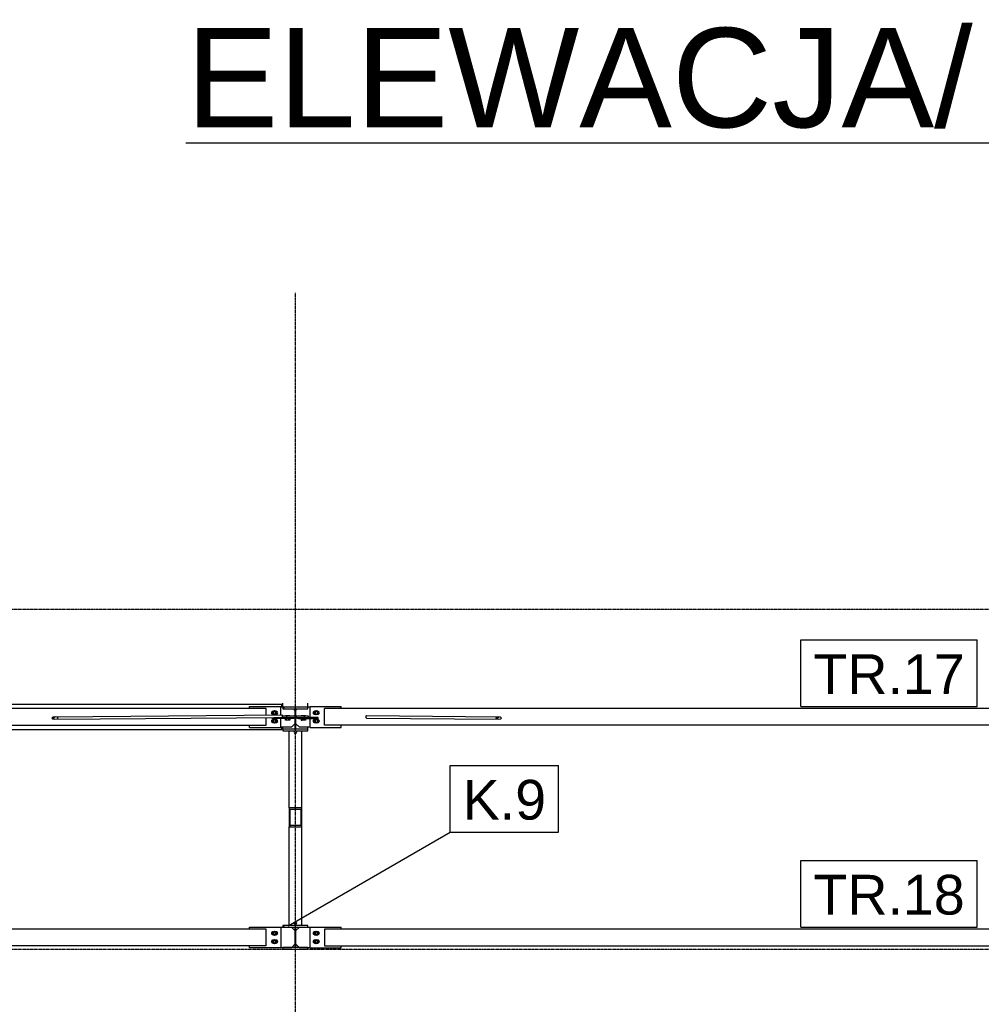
# Model space of a CAD drawing. Header units: millimetres. Extents: x 0 to 59400, y 0 to 42000.
# Tile 10 of 40: x 17853 to 22474, y 15967 to 20700. Entities that reach past the tile are written whole.
import ezdxf

# ---------------------------------------------------------------- set-up
doc = ezdxf.new("R2010")
doc.units = ezdxf.units.MM
doc.linetypes.add('DXK_LINE_DOT3', pattern=[5.9187, 2.979, -0.9799, 0.9799, -0.9799])
for name, color, linetype in [('TS_INNE_OBIEKTY', 7, 'Continuous'), ('TS_LINIE_WIDOCZNE', 7, 'Continuous'), ('TS_OPISY', 7, 'Continuous'), ('TS_OPISY_LINIE', 7, 'Continuous'), ('TS_OPISY_RAMKA', 7, 'Continuous'), ('TS_WYPELNIENIE', 7, 'Continuous')]:
    doc.layers.add(name, color=color, linetype=linetype)
doc.styles.add('Arial', font='ARIAL.TTF', dxfattribs={"height": 0.2})

# ---------------------------------------------------------------- blocks, each defined once
blk = doc.blocks.new('Unknown-293000867-11 - 1320')
at = {"color": 6, "linetype": 'Continuous'}
blk.add_line((18651.5, 20107.6), (28686.2, 20107.6), dxfattribs=at)
at = {"color": 0, "linetype": 'Continuous'}
blk.add_wipeout([(28686.2, 20182.6), (28686.2, 20682.6), (18651.5, 20682.6), (18651.5, 20182.6)], dxfattribs=at)
at = {"color": 6, "linetype": 'Continuous', "style": 'Arial'}
blk.add_text('ELEWACJA/', height=477.54, dxfattribs=at).set_placement((18651.5, 20182.6))
blk = doc.blocks.new('Part-293000867-1670 - 1320')
at = {"layer": 'TS_LINIE_WIDOCZNE', "color": 1, "linetype": 'Continuous'}
for p, q in [((18958.2, 17398.1), (19108.2, 17398.1)), ((18958.2, 17388.1), (18958.2, 17398.1)), ((19108.2, 17357.8), (19108.2, 17398.1)), ((19108.2, 17298.1), (19108.2, 17339.4)), ((18958.2, 17298.1), (18958.2, 17308.1)), ((18958.2, 17298.1), (19108.2, 17298.1))]:
    blk.add_line(p, q, dxfattribs=at)
blk = doc.blocks.new('Part-293000867-1730 - 1320')
at = {"layer": 'TS_LINIE_WIDOCZNE', "color": 1, "linetype": 'Continuous'}
for p, q in [((19248.2, 16238.1), (19248.2, 16338.1)), ((19248.2, 16338.1), (19398.2, 16338.1)), ((19398.2, 16328.1), (19398.2, 16338.1)), ((19248.2, 16238.1), (19398.2, 16238.1)), ((19398.2, 16238.1), (19398.2, 16248.1))]:
    blk.add_line(p, q, dxfattribs=at)
blk = doc.blocks.new('Bolt-293000867-1728 - 1320')
at = {"layer": 'TS_INNE_OBIEKTY', "color": 1, "linetype": 'Continuous'}
for p, q in [((19063.8, 16310.8), (19063.2, 16308.1)), ((19063.2, 16308.1), (19063.8, 16305.4)), ((19065.3, 16313.1), (19063.8, 16310.8)), ((19063.8, 16305.4), (19065.3, 16303.2)), ((19067.5, 16314.6), (19065.3, 16313.1)), ((19065.3, 16303.2), (19067.5, 16301.6)), ((19070.2, 16315.1), (19067.5, 16314.6)), ((19067.5, 16301.6), (19070.2, 16301.1)), ((19069.2, 16313.3), (19078.2, 16318.5)), ((19069.2, 16302.9), (19069.2, 16313.3)), ((19078.2, 16297.7), (19069.2, 16302.9)), ((19086.2, 16315.1), (19070.2, 16315.1)), ((19070.2, 16301.1), (19086.2, 16301.1)), ((19078.2, 16318.5), (19087.2, 16313.3)), ((19087.2, 16302.9), (19078.2, 16297.7)), ((19088.9, 16314.6), (19086.2, 16315.1)), ((19086.2, 16301.1), (19088.9, 16301.6)), ((19087.2, 16313.3), (19087.2, 16302.9)), ((19091.2, 16313.1), (19088.9, 16314.6)), ((19088.9, 16301.6), (19091.2, 16303.2)), ((19092.7, 16310.8), (19091.2, 16313.1)), ((19091.2, 16303.2), (19092.7, 16305.4)), ((19093.2, 16308.1), (19092.7, 16310.8)), ((19092.7, 16305.4), (19093.2, 16308.1)), ((19063.8, 16270.8), (19063.2, 16268.1)), ((19063.2, 16268.1), (19063.8, 16265.4)), ((19065.3, 16273.1), (19063.8, 16270.8)), ((19063.8, 16265.4), (19065.3, 16263.2)), ((19067.5, 16274.6), (19065.3, 16273.1)), ((19065.3, 16263.2), (19067.5, 16261.6)), ((19070.2, 16275.1), (19067.5, 16274.6)), ((19067.5, 16261.6), (19070.2, 16261.1)), ((19069.2, 16273.3), (19078.2, 16278.5)), ((19069.2, 16262.9), (19069.2, 16273.3)), ((19078.2, 16257.7), (19069.2, 16262.9)), ((19086.2, 16275.1), (19070.2, 16275.1)), ((19070.2, 16261.1), (19086.2, 16261.1)), ((19078.2, 16278.5), (19087.2, 16273.3)), ((19087.2, 16262.9), (19078.2, 16257.7)), ((19088.9, 16274.6), (19086.2, 16275.1)), ((19086.2, 16261.1), (19088.9, 16261.6)), ((19087.2, 16273.3), (19087.2, 16262.9)), ((19091.2, 16273.1), (19088.9, 16274.6)), ((19088.9, 16261.6), (19091.2, 16263.2)), ((19092.7, 16270.8), (19091.2, 16273.1)), ((19091.2, 16263.2), (19092.7, 16265.4)), ((19093.2, 16268.1), (19092.7, 16270.8)), ((19092.7, 16265.4), (19093.2, 16268.1))]:
    blk.add_line(p, q, dxfattribs=at)
for centre, start, end in [((19078.2, 16308.1), 120, 300), ((19078.2, 16308.1), 300, 120), ((19078.2, 16268.1), 120, 300), ((19078.2, 16268.1), 300, 120)]:
    blk.add_arc(centre, 6, start, end, dxfattribs=at)
blk = doc.blocks.new('Bolt-293000867-1732 - 1320')
at = {"layer": 'TS_INNE_OBIEKTY', "color": 1, "linetype": 'Continuous'}
for p, q in [((19263.8, 16310.8), (19263.2, 16308.1)), ((19263.2, 16308.1), (19263.8, 16305.4)), ((19265.3, 16313.1), (19263.8, 16310.8)), ((19263.8, 16305.4), (19265.3, 16303.2)), ((19267.5, 16314.6), (19265.3, 16313.1)), ((19265.3, 16303.2), (19267.5, 16301.6)), ((19270.2, 16315.1), (19267.5, 16314.6)), ((19267.5, 16301.6), (19270.2, 16301.1)), ((19269.2, 16313.3), (19278.2, 16318.5)), ((19269.2, 16302.9), (19269.2, 16313.3)), ((19278.2, 16297.7), (19269.2, 16302.9)), ((19286.2, 16315.1), (19270.2, 16315.1)), ((19270.2, 16301.1), (19286.2, 16301.1)), ((19278.2, 16318.5), (19287.2, 16313.3)), ((19287.2, 16302.9), (19278.2, 16297.7)), ((19288.9, 16314.6), (19286.2, 16315.1)), ((19286.2, 16301.1), (19288.9, 16301.6)), ((19287.2, 16313.3), (19287.2, 16302.9)), ((19291.2, 16313.1), (19288.9, 16314.6)), ((19288.9, 16301.6), (19291.2, 16303.2)), ((19292.7, 16310.8), (19291.2, 16313.1)), ((19291.2, 16303.2), (19292.7, 16305.4)), ((19293.2, 16308.1), (19292.7, 16310.8)), ((19292.7, 16305.4), (19293.2, 16308.1)), ((19263.8, 16270.8), (19263.2, 16268.1)), ((19263.2, 16268.1), (19263.8, 16265.4)), ((19265.3, 16273.1), (19263.8, 16270.8)), ((19263.8, 16265.4), (19265.3, 16263.2)), ((19267.5, 16274.6), (19265.3, 16273.1)), ((19265.3, 16263.2), (19267.5, 16261.6)), ((19270.2, 16275.1), (19267.5, 16274.6)), ((19267.5, 16261.6), (19270.2, 16261.1)), ((19269.2, 16273.3), (19278.2, 16278.5)), ((19269.2, 16262.9), (19269.2, 16273.3)), ((19278.2, 16257.7), (19269.2, 16262.9)), ((19286.2, 16275.1), (19270.2, 16275.1)), ((19270.2, 16261.1), (19286.2, 16261.1)), ((19278.2, 16278.5), (19287.2, 16273.3)), ((19287.2, 16262.9), (19278.2, 16257.7)), ((19288.9, 16274.6), (19286.2, 16275.1)), ((19286.2, 16261.1), (19288.9, 16261.6)), ((19287.2, 16273.3), (19287.2, 16262.9)), ((19291.2, 16273.1), (19288.9, 16274.6)), ((19288.9, 16261.6), (19291.2, 16263.2)), ((19292.7, 16270.8), (19291.2, 16273.1)), ((19291.2, 16263.2), (19292.7, 16265.4)), ((19293.2, 16268.1), (19292.7, 16270.8)), ((19292.7, 16265.4), (19293.2, 16268.1))]:
    blk.add_line(p, q, dxfattribs=at)
for centre, start, end in [((19278.2, 16308.1), 120, 300), ((19278.2, 16308.1), 300, 120), ((19278.2, 16268.1), 120, 300), ((19278.2, 16268.1), 300, 120)]:
    blk.add_arc(centre, 6, start, end, dxfattribs=at)
blk = doc.blocks.new('Part-293000867-1680 - 1320')
at = {"layer": 'TS_LINIE_WIDOCZNE', "color": 1, "linetype": 'Continuous'}
for p, q in [((19241, 17352.1), (19181, 17352.1)), ((19181, 17352.1), (19181, 17344.1)), ((19221, 17344.1), (19181, 17344.1)), ((19221, 17344.1), (19221, 17352.1)), ((19221.2, 17344.1), (19221, 17344.1)), ((19241, 17345.6), (19241, 17352.1))]:
    blk.add_line(p, q, dxfattribs=at)
blk = doc.blocks.new('Bolt-293000867-1684 - 1320')
at = {"layer": 'TS_INNE_OBIEKTY', "color": 1, "linetype": 'Continuous'}
for p, q in [((19265.3, 17373), (19263.8, 17370.7)), ((19267.5, 17374.5), (19265.3, 17373)), ((19270.2, 17375.1), (19267.5, 17374.5)), ((19269.2, 17373.3), (19278.2, 17378.5)), ((19269.2, 17362.9), (19269.2, 17373.3)), ((19286.2, 17375.1), (19270.2, 17375.1)), ((19278.2, 17378.5), (19287.2, 17373.3)), ((19288.9, 17374.5), (19286.2, 17375.1)), ((19287.2, 17373.3), (19287.2, 17362.9)), ((19291.2, 17373), (19288.9, 17374.5)), ((19292.7, 17370.7), (19291.2, 17373)), ((19263.8, 17370.7), (19263.2, 17368.1)), ((19263.2, 17368.1), (19263.8, 17365.4)), ((19263.8, 17330.7), (19263.2, 17328.1)), ((19263.2, 17328.1), (19263.8, 17325.4)), ((19263.8, 17365.4), (19265.3, 17363.1)), ((19265.3, 17333), (19263.8, 17330.7)), ((19263.8, 17325.4), (19265.3, 17323.1)), ((19265.3, 17363.1), (19267.5, 17361.6)), ((19267.5, 17334.5), (19265.3, 17333)), ((19267.5, 17361.6), (19270.2, 17361.1)), ((19270.2, 17335.1), (19267.5, 17334.5)), ((19278.2, 17357.7), (19269.2, 17362.9)), ((19269.2, 17333.3), (19278.2, 17338.5)), ((19269.2, 17322.9), (19269.2, 17333.3)), ((19270.2, 17361.1), (19286.2, 17361.1)), ((19286.2, 17335.1), (19270.2, 17335.1)), ((19287.2, 17362.9), (19278.2, 17357.7)), ((19278.2, 17338.5), (19287.2, 17333.3)), ((19286.2, 17361.1), (19288.9, 17361.6)), ((19288.9, 17334.5), (19286.2, 17335.1)), ((19287.2, 17333.3), (19287.2, 17322.9)), ((19288.9, 17361.6), (19291.2, 17363.1)), ((19291.2, 17333), (19288.9, 17334.5)), ((19291.2, 17363.1), (19292.7, 17365.4)), ((19292.7, 17330.7), (19291.2, 17333)), ((19291.2, 17323.1), (19292.7, 17325.4)), ((19293.2, 17368.1), (19292.7, 17370.7)), ((19292.7, 17365.4), (19293.2, 17368.1)), ((19293.2, 17328.1), (19292.7, 17330.7)), ((19292.7, 17325.4), (19293.2, 17328.1)), ((19265.3, 17323.1), (19267.5, 17321.6)), ((19267.5, 17321.6), (19270.2, 17321.1)), ((19278.2, 17317.7), (19269.2, 17322.9)), ((19270.2, 17321.1), (19286.2, 17321.1)), ((19287.2, 17322.9), (19278.2, 17317.7)), ((19286.2, 17321.1), (19288.9, 17321.6)), ((19288.9, 17321.6), (19291.2, 17323.1))]:
    blk.add_line(p, q, dxfattribs=at)
for centre, start, end in [((19278.2, 17368.1), 120, 300), ((19278.2, 17368.1), 300, 120), ((19278.2, 17328.1), 120, 300), ((19278.2, 17328.1), 300, 120)]:
    blk.add_arc(centre, 6, start, end, dxfattribs=at)
blk = doc.blocks.new('Part-293000867-1539 - 1320')
at = {"layer": 'TS_LINIE_WIDOCZNE', "color": 1, "linetype": 'Continuous'}
for p, q in [((19038.2, 17388.1), (12816.1, 17388.1)), ((12816.1, 17388.1), (12816.1, 17308.1)), ((19038.2, 17357.2), (19038.2, 17388.1)), ((19038.2, 17308.1), (19038.2, 17345.2)), ((12816.1, 17308.1), (19038.2, 17308.1))]:
    blk.add_line(p, q, dxfattribs=at)
blk = doc.blocks.new('Bolt-293000867-2108 - 1320')
at = {"layer": 'TS_INNE_OBIEKTY', "color": 1, "linetype": 'Continuous'}
for p, q in [((19136.7, 17353.8), (19130.2, 17353.6)), ((19130.2, 17353.6), (19134, 17353.3)), ((19130.2, 17352.1), (19130.2, 17353.6)), ((19130.2, 17332.6), (19130.2, 17339.6)), ((19134, 17332.3), (19130.2, 17332.6)), ((19134, 17353.3), (19144.3, 17353.3)), ((19134, 17352.1), (19134, 17353.3)), ((19134, 17339.6), (19134, 17332.3)), ((19144.3, 17332.3), (19134, 17332.3)), ((19147, 17353.7), (19136.7, 17353.8)), ((19144.3, 17353.3), (19150.7, 17353.5)), ((19144.3, 17352.1), (19144.3, 17353.3)), ((19144.3, 17339.7), (19144.3, 17332.3)), ((19150.8, 17332.5), (19144.3, 17332.3)), ((19150.7, 17353.5), (19147, 17353.7)), ((19150.7, 17352.1), (19150.7, 17353.5)), ((19150.8, 17339.8), (19150.8, 17332.5))]:
    blk.add_line(p, q, dxfattribs=at)
blk = doc.blocks.new('GridLine-293000867-2152 - 1320')
at = {"layer": 'TS_INNE_OBIEKTY', "color": 4, "linetype": 'DXK_LINE_DOT3'}
blk.add_line((4870.4, 16231.1), (43490, 16231.1), dxfattribs=at)
blk = doc.blocks.new('Part-293000867-1502 - 1320')
at = {"layer": 'TS_WYPELNIENIE', "linetype": 'Continuous'}
h = blk.add_hatch(dxfattribs=at)
h.set_pattern_fill('', color=256, scale=70, style=0, pattern_type=0)
h.set_pattern_definition([(45, (19118.22, 16337.1), (-157.15, 157.15), [])])
h.paths.add_polyline_path([(19118.2, 16345.1), (19118.2, 16337.1), (19175.7, 16337.1), (19175.7, 16239.1), (19118.2, 16239.1), (19118.2, 16231.1), (19238.2, 16231.1), (19238.2, 16239.1), (19180.7, 16239.1), (19180.7, 16337.1), (19238.2, 16337.1), (19238.2, 16345.1)])
at = {"layer": 'TS_INNE_OBIEKTY', "color": 1, "linetype": 'Continuous'}
for p, q in [((19238.2, 16345.1), (19118.2, 16345.1)), ((19118.2, 16345.1), (19118.2, 16337.1)), ((19118.2, 16337.1), (19175.7, 16337.1)), ((19175.7, 16337.1), (19175.7, 16239.1)), ((19180.7, 16239.1), (19180.7, 16337.1)), ((19180.7, 16337.1), (19238.2, 16337.1)), ((19238.2, 16337.1), (19238.2, 16345.1)), ((19175.7, 16239.1), (19118.2, 16239.1)), ((19118.2, 16239.1), (19118.2, 16231.1)), ((19238.2, 16239.1), (19180.7, 16239.1)), ((19238.2, 16231.1), (19238.2, 16239.1)), ((19118.2, 16231.1), (19238.2, 16231.1))]:
    blk.add_line(p, q, dxfattribs=at)
blk = doc.blocks.new('Part-293000867-1503 - 1320')
at = {"layer": 'TS_WYPELNIENIE', "linetype": 'Continuous'}
h = blk.add_hatch(dxfattribs=at)
h.set_pattern_fill('', color=256, scale=70, style=0, pattern_type=0)
h.set_pattern_definition([(45, (19118.22, 17386.9), (-157.15, 157.15), [])])
h.paths.add_polyline_path([(19118.2, 17394.9), (19118.2, 17386.9), (19175.7, 17386.9), (19175.7, 17288.9), (19118.2, 17288.9), (19118.2, 17280.9), (19238.2, 17280.9), (19238.2, 17288.9), (19180.7, 17288.9), (19180.7, 17386.9), (19238.2, 17386.9), (19238.2, 17394.9)])
at = {"layer": 'TS_INNE_OBIEKTY', "color": 1, "linetype": 'Continuous'}
for p, q in [((19238.2, 17394.9), (19118.2, 17394.9)), ((19118.2, 17394.9), (19118.2, 17386.9)), ((19118.2, 17386.9), (19175.7, 17386.9)), ((19175.7, 17386.9), (19175.7, 17288.9)), ((19180.7, 17288.9), (19180.7, 17386.9)), ((19180.7, 17386.9), (19238.2, 17386.9)), ((19238.2, 17386.9), (19238.2, 17394.9)), ((19175.7, 17288.9), (19118.2, 17288.9)), ((19118.2, 17288.9), (19118.2, 17280.9)), ((19118.2, 17280.9), (19238.2, 17280.9)), ((19238.2, 17288.9), (19180.7, 17288.9)), ((19238.2, 17280.9), (19238.2, 17288.9))]:
    blk.add_line(p, q, dxfattribs=at)
at = {"layer": 'TS_LINIE_WIDOCZNE', "color": 1, "linetype": 'Continuous'}
for p, q in [((19118.2, 17394.9), (19118.2, 17414.9)), ((19238.2, 17394.9), (19238.2, 17414.9)), ((19118.2, 17288.9), (19118.2, 17300.1)), ((19238.2, 17288.9), (19238.2, 17300.1))]:
    blk.add_line(p, q, dxfattribs=at)
blk = doc.blocks.new('Bolt-293000867-2096 - 1320')
at = {"layer": 'TS_INNE_OBIEKTY', "color": 1, "linetype": 'Continuous'}
for p, q in [((19211.3, 17353.5), (19205.6, 17353.3)), ((19205.6, 17353.3), (19210.3, 17353.1)), ((19205.6, 17352.1), (19205.6, 17353.3)), ((19205.6, 17339.5), (19205.6, 17332.3)), ((19205.6, 17332.3), (19210.3, 17332.1)), ((19210.3, 17353.1), (19220.6, 17353.1)), ((19210.3, 17353.1), (19210.3, 17352.1)), ((19210.3, 17332.1), (19210.3, 17339.5)), ((19220.7, 17332.1), (19210.3, 17332.1)), ((19221.7, 17353.5), (19211.3, 17353.5)), ((19220.6, 17353.1), (19226.3, 17353.3)), ((19220.6, 17352.1), (19220.6, 17353.1)), ((19220.7, 17339.4), (19220.7, 17332.1)), ((19226.3, 17332.3), (19220.7, 17332.1)), ((19226.3, 17353.3), (19221.7, 17353.5)), ((19226.3, 17352.1), (19226.3, 17353.3)), ((19226.3, 17339.3), (19226.3, 17332.3))]:
    blk.add_line(p, q, dxfattribs=at)
blk = doc.blocks.new('Part-293000867-1535 - 1320')
at = {"layer": 'TS_LINIE_WIDOCZNE', "color": 1, "linetype": 'Continuous'}
for p, q in [((24742.6, 16328.1), (19318.2, 16328.1)), ((19318.2, 16328.1), (19318.2, 16248.1)), ((24742.6, 16248.1), (24742.6, 16328.1)), ((19318.2, 16248.1), (24742.6, 16248.1))]:
    blk.add_line(p, q, dxfattribs=at)
blk = doc.blocks.new('Part-293000867-1536 - 1320')
at = {"layer": 'TS_LINIE_WIDOCZNE', "color": 1, "linetype": 'Continuous'}
for p, q in [((19038.2, 16328.1), (12816.1, 16328.1)), ((12816.1, 16248.1), (12816.1, 16328.1)), ((19038.2, 16248.1), (19038.2, 16328.1)), ((19038.2, 16248.1), (12816.1, 16248.1))]:
    blk.add_line(p, q, dxfattribs=at)
blk = doc.blocks.new('Part-293000867-1538 - 1320')
at = {"layer": 'TS_LINIE_WIDOCZNE', "color": 1, "linetype": 'Continuous'}
for p, q in [((24742.6, 17388.1), (19318.2, 17388.1)), ((19318.2, 17308.1), (19318.2, 17388.1)), ((24742.6, 17358.5), (24742.6, 17388.1)), ((24742.6, 17308.1), (24742.6, 17340)), ((24742.6, 17308.1), (19318.2, 17308.1))]:
    blk.add_line(p, q, dxfattribs=at)
blk = doc.blocks.new('Part-293000867-1672 - 1320')
at = {"layer": 'TS_LINIE_WIDOCZNE', "color": 1, "linetype": 'Continuous'}
for p, q in [((19175.5, 17352.1), (19115.5, 17352.1)), ((19115.5, 17352.1), (19115.5, 17345.9)), ((19135.5, 17344.1), (19134.5, 17344.1)), ((19135.5, 17352.1), (19135.5, 17344.1)), ((19175.5, 17344.1), (19135.5, 17344.1)), ((19175.5, 17352.1), (19175.5, 17344.1))]:
    blk.add_line(p, q, dxfattribs=at)
blk = doc.blocks.new('Part-293000867-1673 - 1320')
at = {"layer": 'TS_LINIE_WIDOCZNE', "color": 1, "linetype": 'Continuous'}
for p, q in [((19108.2, 17396.1), (19118.2, 17396.1)), ((19175.7, 17381.1), (19169.9, 17386.9)), ((19108.2, 17300.1), (19160.7, 17300.1)), ((19160.7, 17300.1), (19175.7, 17315.1))]:
    blk.add_line(p, q, dxfattribs=at)
blk = doc.blocks.new('Bolt-293000867-1676 - 1320')
at = {"layer": 'TS_INNE_OBIEKTY', "color": 1, "linetype": 'Continuous'}
for p, q in [((19065.3, 17373), (19063.8, 17370.7)), ((19067.5, 17374.5), (19065.3, 17373)), ((19070.2, 17375.1), (19067.5, 17374.5)), ((19069.2, 17373.3), (19078.2, 17378.5)), ((19069.2, 17362.9), (19069.2, 17373.3)), ((19086.2, 17375.1), (19070.2, 17375.1)), ((19078.2, 17378.5), (19087.2, 17373.3)), ((19088.9, 17374.5), (19086.2, 17375.1)), ((19087.2, 17373.3), (19087.2, 17362.9)), ((19091.2, 17373), (19088.9, 17374.5)), ((19092.7, 17370.7), (19091.2, 17373)), ((19063.8, 17370.7), (19063.2, 17368.1)), ((19063.2, 17368.1), (19063.8, 17365.4)), ((19063.8, 17330.7), (19063.2, 17328.1)), ((19063.2, 17328.1), (19063.8, 17325.4)), ((19063.8, 17365.4), (19065.3, 17363.1)), ((19065.3, 17333), (19063.8, 17330.7)), ((19063.8, 17325.4), (19065.3, 17323.1)), ((19065.3, 17363.1), (19067.5, 17361.6)), ((19067.5, 17334.5), (19065.3, 17333)), ((19067.5, 17361.6), (19070.2, 17361.1)), ((19070.2, 17335.1), (19067.5, 17334.5)), ((19078.2, 17357.7), (19069.2, 17362.9)), ((19069.2, 17333.3), (19078.2, 17338.5)), ((19069.2, 17322.9), (19069.2, 17333.3)), ((19070.2, 17361.1), (19086.2, 17361.1)), ((19086.2, 17335.1), (19070.2, 17335.1)), ((19087.2, 17362.9), (19078.2, 17357.7)), ((19078.2, 17338.5), (19087.2, 17333.3)), ((19086.2, 17361.1), (19088.9, 17361.6)), ((19088.9, 17334.5), (19086.2, 17335.1)), ((19087.2, 17333.3), (19087.2, 17322.9)), ((19088.9, 17361.6), (19091.2, 17363.1)), ((19091.2, 17333), (19088.9, 17334.5)), ((19091.2, 17363.1), (19092.7, 17365.4)), ((19092.7, 17330.7), (19091.2, 17333)), ((19091.2, 17323.1), (19092.7, 17325.4)), ((19093.2, 17368.1), (19092.7, 17370.7)), ((19092.7, 17365.4), (19093.2, 17368.1)), ((19093.2, 17328.1), (19092.7, 17330.7)), ((19092.7, 17325.4), (19093.2, 17328.1)), ((19065.3, 17323.1), (19067.5, 17321.6)), ((19067.5, 17321.6), (19070.2, 17321.1)), ((19078.2, 17317.7), (19069.2, 17322.9)), ((19070.2, 17321.1), (19086.2, 17321.1)), ((19087.2, 17322.9), (19078.2, 17317.7)), ((19086.2, 17321.1), (19088.9, 17321.6)), ((19088.9, 17321.6), (19091.2, 17323.1))]:
    blk.add_line(p, q, dxfattribs=at)
for centre, start, end in [((19078.2, 17368.1), 120, 300), ((19078.2, 17368.1), 300, 120), ((19078.2, 17328.1), 120, 300), ((19078.2, 17328.1), 300, 120)]:
    blk.add_arc(centre, 6, start, end, dxfattribs=at)
blk = doc.blocks.new('Part-293000867-1678 - 1320')
at = {"layer": 'TS_LINIE_WIDOCZNE', "color": 1, "linetype": 'Continuous'}
for p, q in [((19248.2, 17345.8), (19248.2, 17398.1)), ((19248.2, 17398.1), (19398.2, 17398.1)), ((19398.2, 17388.1), (19398.2, 17398.1)), ((19248.2, 17298.1), (19248.2, 17339.1)), ((19248.2, 17298.1), (19398.2, 17298.1)), ((19398.2, 17298.1), (19398.2, 17308.1))]:
    blk.add_line(p, q, dxfattribs=at)
blk = doc.blocks.new('Part-293000867-1681 - 1320')
at = {"layer": 'TS_LINIE_WIDOCZNE', "color": 1, "linetype": 'Continuous'}
for p, q in [((19180.7, 17381.1), (19186.6, 17386.9)), ((19238.2, 17396.1), (19248.2, 17396.1)), ((19180.7, 17315.1), (19195.7, 17300.1)), ((19195.7, 17300.1), (19248.2, 17300.1))]:
    blk.add_line(p, q, dxfattribs=at)
blk = doc.blocks.new('Part-293000867-1834 - 1320')
at = {"layer": 'TS_LINIE_WIDOCZNE', "color": 1, "linetype": 'Continuous'}
for p, q in [((12741.1, 17407.9), (12741.1, 17408.5)), ((19113.2, 17407.9), (12741.1, 17407.9)), ((12741.1, 17407.9), (12741.1, 17396.1)), ((19113.2, 17407.9), (19113.2, 17408.5)), ((19113.2, 17396.1), (19113.2, 17407.9)), ((12741.1, 17288), (12741.1, 17300.1)), ((12741.1, 17288), (19113.2, 17288)), ((19113.2, 17288), (19113.2, 17300.1))]:
    blk.add_line(p, q, dxfattribs=at)
blk = doc.blocks.new('Part-293000867-1726 - 1320')
at = {"layer": 'TS_LINIE_WIDOCZNE', "color": 1, "linetype": 'Continuous'}
for p, q in [((18958.2, 16338.1), (19108.2, 16338.1)), ((18958.2, 16328.1), (18958.2, 16338.1)), ((19108.2, 16338.1), (19108.2, 16238.1)), ((18958.2, 16238.1), (18958.2, 16248.1)), ((19108.2, 16238.1), (18958.2, 16238.1))]:
    blk.add_line(p, q, dxfattribs=at)
blk = doc.blocks.new('Part-293000867-1727 - 1320')
at = {"layer": 'TS_LINIE_WIDOCZNE', "color": 1, "linetype": 'Continuous'}
for p, q in [((19160.7, 16336.1), (19108.2, 16336.1)), ((19175.7, 16321.1), (19160.7, 16336.1)), ((19108.2, 16240.1), (19160.7, 16240.1)), ((19160.7, 16240.1), (19175.7, 16255.1))]:
    blk.add_line(p, q, dxfattribs=at)
blk = doc.blocks.new('Part-293000867-1731 - 1320')
at = {"layer": 'TS_LINIE_WIDOCZNE', "color": 1, "linetype": 'Continuous'}
for p, q in [((19195.7, 16336.1), (19180.7, 16321.1)), ((19248.2, 16336.1), (19195.7, 16336.1)), ((19180.7, 16255.1), (19195.7, 16240.1)), ((19195.7, 16240.1), (19248.2, 16240.1))]:
    blk.add_line(p, q, dxfattribs=at)
blk = doc.blocks.new('Part-293000867-2107 - 1320')
at = {"layer": 'TS_LINIE_WIDOCZNE', "color": 1, "linetype": 'Continuous'}
for p, q in [((19068.2, 17339.7), (19068.2, 17345.5)), ((19083.6, 17339.2), (19068.2, 17339.7)), ((19073.8, 17345.5), (19083.6, 17345.2)), ((19083.6, 17345.2), (19134.5, 17345.6)), ((19083.6, 17345.2), (19083.6, 17339.2)), ((19162, 17339.9), (19083.6, 17339.2)), ((19113.1, 17346.1), (19115.5, 17346.2)), ((19162, 17344.1), (19162, 17339.9)), ((19170.1, 17340.2), (19162, 17339.9)), ((19170.1, 17344.1), (19170.1, 17340.2))]:
    blk.add_line(p, q, dxfattribs=at)
blk = doc.blocks.new('Part-293000867-1945 - 1320')
at = {"layer": 'TS_LINIE_WIDOCZNE', "color": 1, "linetype": 'Continuous'}
for p, q in [((19148.2, 16911.5), (19148.2, 17280.9)), ((19208.2, 16911.5), (19208.2, 17280.9))]:
    blk.add_line(p, q, dxfattribs=at)
blk = doc.blocks.new('Part-293000867-1947 - 1320')
at = {"layer": 'TS_WYPELNIENIE', "linetype": 'Continuous'}
h = blk.add_hatch(dxfattribs=at)
h.set_pattern_fill('', color=256, scale=70, style=0, pattern_type=0)
h.set_pattern_definition([(45, (19148.22, 16819.87), (-157.15, 157.15), [])])
h.paths.add_polyline_path([(19148.2, 16911.5), (19148.2, 16819.9), (19208.2, 16819.9), (19208.2, 16911.5)])
h.paths.add_polyline_path([(19204.2, 16826), (19152.2, 16826), (19152.2, 16905.4), (19204.2, 16905.4)])
at = {"layer": 'TS_INNE_OBIEKTY', "color": 1, "linetype": 'Continuous'}
for p, q in [((19208.2, 16911.5), (19148.2, 16911.5)), ((19148.2, 16911.5), (19148.2, 16819.9)), ((19152.2, 16905.4), (19204.2, 16905.4)), ((19152.2, 16826), (19152.2, 16905.4)), ((19204.2, 16905.4), (19204.2, 16826)), ((19208.2, 16819.9), (19208.2, 16911.5)), ((19148.2, 16819.9), (19208.2, 16819.9)), ((19204.2, 16826), (19152.2, 16826))]:
    blk.add_line(p, q, dxfattribs=at)
at = {"layer": 'TS_LINIE_WIDOCZNE', "color": 1, "linetype": 'Continuous'}
for p, q in [((19148.2, 16345.1), (19148.2, 16819.9)), ((19208.2, 16345.1), (19208.2, 16819.9))]:
    blk.add_line(p, q, dxfattribs=at)
blk = doc.blocks.new('Bolt-293000867-1951 - 1320')
at = {"layer": 'TS_INNE_OBIEKTY', "color": 1, "linetype": 'Continuous'}
blk.add_arc((19178.2, 17275.3), 6, 110.4858, 69.5142, dxfattribs=at)
blk = doc.blocks.new('GridLine-293000867-2147 - 1320')
at = {"layer": 'TS_INNE_OBIEKTY', "color": 4, "linetype": 'DXK_LINE_DOT3'}
blk.add_line((19178.2, 11596.1), (19178.2, 19386.8), dxfattribs=at)
blk = doc.blocks.new('Bolt-293000867-1967 - 1320')
at = {"layer": 'TS_INNE_OBIEKTY', "color": 1, "linetype": 'Continuous'}
for p, q in [((19172.5, 16357.9), (19172.2, 16356.5)), ((19172.2, 16356.5), (19172.5, 16355)), ((19173.4, 16359.1), (19172.5, 16357.9)), ((19172.5, 16355), (19173.4, 16353.8)), ((19174.7, 16360.1), (19173.4, 16359.1)), ((19173.4, 16353.8), (19174.7, 16352.8)), ((19176.4, 16360.8), (19174.7, 16360.1)), ((19174.7, 16352.8), (19176.4, 16352.1)), ((19178.2, 16361), (19176.4, 16360.8)), ((19176.4, 16352.1), (19178.2, 16351.9)), ((19180.1, 16360.8), (19178.2, 16361)), ((19178.2, 16351.9), (19180.1, 16352.1)), ((19181.7, 16360.1), (19180.1, 16360.8)), ((19180.1, 16352.1), (19181.7, 16352.8)), ((19183.1, 16359.1), (19181.7, 16360.1)), ((19181.7, 16352.8), (19183.1, 16353.8)), ((19183.9, 16357.9), (19183.1, 16359.1)), ((19183.1, 16353.8), (19183.9, 16355)), ((19184.2, 16356.5), (19183.9, 16357.9)), ((19183.9, 16355), (19184.2, 16356.5))]:
    blk.add_line(p, q, dxfattribs=at)
blk = doc.blocks.new('Part-293000867-1977 - 1320')
at = {"layer": 'TS_WYPELNIENIE', "linetype": 'Continuous'}
h = blk.add_hatch(dxfattribs=at)
h.set_pattern_fill('', color=256, scale=70, style=0, pattern_type=0)
h.set_pattern_definition([(45, (18011.6, 17338.6), (-157.15, 157.15), [])])
h.paths.add_polyline_path([(18007.3, 17342.8), (18011.6, 17338.6), (18022.5, 17336.8), (18033.6, 17338.6), (18038.3, 17342.8), (18034, 17347.1), (18023.1, 17348.8), (18012, 17347.1)])
at = {"layer": 'TS_INNE_OBIEKTY', "color": 1, "linetype": 'Continuous'}
for p, q in [((18012, 17347.1), (18007.3, 17342.8)), ((18007.3, 17342.8), (18011.6, 17338.6)), ((18011.6, 17338.6), (18022.5, 17336.8)), ((18023.1, 17348.8), (18012, 17347.1)), ((18022.5, 17336.8), (18033.6, 17338.6)), ((18034, 17347.1), (18023.1, 17348.8)), ((18033.6, 17338.6), (18038.3, 17342.8)), ((18038.3, 17342.8), (18034, 17347.1))]:
    blk.add_line(p, q, dxfattribs=at)
at = {"layer": 'TS_LINIE_WIDOCZNE', "color": 1, "linetype": 'Continuous'}
for p, q in [((18022.5, 17336.8), (19112.8, 17345.8)), ((18023.1, 17348.8), (19112.8, 17357.8)), ((19112.8, 17357.8), (19114.4, 17356)), ((19112.8, 17345.8), (19114.4, 17347.5)), ((19114.4, 17356), (19115.1, 17351.7)), ((19115.1, 17351.7), (19114.4, 17347.5))]:
    blk.add_line(p, q, dxfattribs=at)
blk = doc.blocks.new('Part-293000867-1980 - 1320')
at = {"layer": 'TS_WYPELNIENIE', "linetype": 'Continuous'}
h = blk.add_hatch(dxfattribs=at)
h.set_pattern_fill('', color=256, scale=70, style=0, pattern_type=0)
h.set_pattern_definition([(45, (20144.8, 17338.68), (-157.15, 157.15), [])])
h.paths.add_polyline_path([(20140.7, 17342.9), (20144.8, 17338.7), (20154.4, 17336.9), (20163.8, 17338.7), (20167.6, 17342.9), (20163.5, 17347.2), (20153.9, 17348.9), (20144.4, 17347.2)])
at = {"layer": 'TS_INNE_OBIEKTY', "color": 1, "linetype": 'Continuous'}
for p, q in [((20144.4, 17347.2), (20140.7, 17342.9)), ((20140.7, 17342.9), (20144.8, 17338.7)), ((20153.9, 17348.9), (20144.4, 17347.2)), ((20144.8, 17338.7), (20154.4, 17336.9)), ((20163.5, 17347.2), (20153.9, 17348.9)), ((20154.4, 17336.9), (20163.8, 17338.7)), ((20167.6, 17342.9), (20163.5, 17347.2)), ((20163.8, 17338.7), (20167.6, 17342.9))]:
    blk.add_line(p, q, dxfattribs=at)
at = {"layer": 'TS_LINIE_WIDOCZNE', "color": 1, "linetype": 'Continuous'}
for p, q in [((19517.5, 17348.8), (19518.3, 17353.1)), ((19518.3, 17344.6), (19517.5, 17348.8)), ((19518.3, 17353.1), (19520.2, 17354.9)), ((19520.2, 17342.9), (19518.3, 17344.6)), ((19520.2, 17354.9), (20153.9, 17348.9)), ((19520.2, 17342.9), (20154.4, 17336.9))]:
    blk.add_line(p, q, dxfattribs=at)
blk = doc.blocks.new('Part-293000867-2095 - 1320')
at = {"layer": 'TS_LINIE_WIDOCZNE', "color": 1, "linetype": 'Continuous'}
for p, q in [((19186.9, 17340), (19186.9, 17344.1)), ((19193.6, 17339.7), (19186.9, 17340)), ((19193.6, 17339.7), (19193.6, 17344.1)), ((19269.7, 17338.9), (19193.6, 17339.7)), ((19221.2, 17345.4), (19269.7, 17344.9)), ((19287.5, 17345.4), (19241, 17345.9)), ((19269.7, 17344.9), (19287.5, 17345.4)), ((19269.7, 17338.9), (19269.7, 17344.9)), ((19287.5, 17339.4), (19269.7, 17338.9)), ((19287.5, 17339.4), (19287.5, 17345.4))]:
    blk.add_line(p, q, dxfattribs=at)
blk = doc.blocks.new('GridLine-293000867-2153 - 1320')
at = {"layer": 'TS_INNE_OBIEKTY', "color": 4, "linetype": 'DXK_LINE_DOT3'}
blk.add_line((4870.4, 17866.1), (43490, 17866.1), dxfattribs=at)
blk = doc.blocks.new('Mark-293000867-2435 - 1320')
at = {"layer": 'TS_OPISY_RAMKA', "linetype": 'Continuous'}
for p, q in [((21607.4, 16658.1), (22453.4, 16658.1)), ((21607.4, 16338.1), (21607.4, 16658.1)), ((22453.4, 16338.1), (22453.4, 16658.1)), ((21607.4, 16338.1), (22453.4, 16338.1))]:
    blk.add_line(p, q, dxfattribs=at)
blk.add_wipeout([(22393.4, 16398.1), (22393.4, 16598.1), (21667.4, 16598.1), (21667.4, 16398.1)]).dxf.layer = 'TS_OPISY_LINIE'
blk.add_wipeout([(22393.4, 16398.1), (22393.4, 16598.1), (21667.4, 16598.1), (21667.4, 16398.1)]).dxf.layer = 'TS_OPISY_LINIE'
at = {"layer": 'TS_OPISY', "style": 'Arial'}
blk.add_text('TR.18', height=191.02, dxfattribs=at).set_placement((21667.4, 16398.1))
blk = doc.blocks.new('Mark-293000867-2438 - 1320')
at = {"layer": 'TS_OPISY_RAMKA', "linetype": 'Continuous'}
for p, q in [((21607.4, 17718.1), (22453.4, 17718.1)), ((21607.4, 17398.1), (21607.4, 17718.1)), ((22453.4, 17398.1), (22453.4, 17718.1)), ((21607.4, 17398.1), (22453.4, 17398.1))]:
    blk.add_line(p, q, dxfattribs=at)
blk.add_wipeout([(22393.4, 17458.1), (22393.4, 17658.1), (21667.4, 17658.1), (21667.4, 17458.1)]).dxf.layer = 'TS_OPISY_LINIE'
blk.add_wipeout([(22393.4, 17458.1), (22393.4, 17658.1), (21667.4, 17658.1), (21667.4, 17458.1)]).dxf.layer = 'TS_OPISY_LINIE'
at = {"layer": 'TS_OPISY', "style": 'Arial'}
blk.add_text('TR.17', height=191.02, dxfattribs=at).set_placement((21667.4, 17458.1))
blk = doc.blocks.new('Mark-293000867-2413 - 1320')
at = {"layer": 'TS_OPISY_LINIE', "linetype": 'Continuous'}
blk.add_line((19142.5, 16344.6), (19921.9, 16794.6), dxfattribs=at)
at = {"layer": 'TS_OPISY_RAMKA', "linetype": 'Continuous'}
for p, q in [((19921.9, 17114.6), (20441.9, 17114.6)), ((19921.9, 16794.6), (19921.9, 17114.6)), ((20441.9, 16794.6), (20441.9, 17114.6)), ((19921.9, 16794.6), (20441.9, 16794.6))]:
    blk.add_line(p, q, dxfattribs=at)
blk.add_wipeout([(20381.9, 16854.6), (20381.9, 17054.6), (19981.9, 17054.6), (19981.9, 16854.6)]).dxf.layer = 'TS_OPISY_LINIE'
blk.add_wipeout([(20381.9, 16854.6), (20381.9, 17054.6), (19981.9, 17054.6), (19981.9, 16854.6)]).dxf.layer = 'TS_OPISY_LINIE'
at = {"layer": 'TS_OPISY', "style": 'Arial'}
blk.add_text('K.9', height=191.02, dxfattribs=at).set_placement((19981.9, 16854.6))

msp = doc.modelspace()

# ---------------------------------------------------------------- block references
for name in ['Unknown-293000867-11 - 1320', 'GridLine-293000867-2147 - 1320', 'GridLine-293000867-2153 - 1320', 'Part-293000867-1834 - 1320', 'Part-293000867-1539 - 1320', 'Part-293000867-1670 - 1320', 'Bolt-293000867-1676 - 1320', 'Part-293000867-1673 - 1320', 'Part-293000867-1503 - 1320', 'Part-293000867-1681 - 1320', 'Part-293000867-1678 - 1320', 'Bolt-293000867-1684 - 1320', 'Part-293000867-1538 - 1320', 'Part-293000867-1977 - 1320', 'Part-293000867-2107 - 1320', 'Part-293000867-1672 - 1320', 'Bolt-293000867-2108 - 1320', 'Part-293000867-1680 - 1320', 'Part-293000867-2095 - 1320', 'Bolt-293000867-2096 - 1320', 'Part-293000867-1980 - 1320', 'Part-293000867-1945 - 1320', 'Bolt-293000867-1951 - 1320', 'Part-293000867-1947 - 1320', 'GridLine-293000867-2152 - 1320', 'Part-293000867-1726 - 1320', 'Part-293000867-1727 - 1320', 'Part-293000867-1502 - 1320', 'Bolt-293000867-1967 - 1320', 'Part-293000867-1731 - 1320', 'Part-293000867-1730 - 1320', 'Part-293000867-1536 - 1320', 'Bolt-293000867-1728 - 1320', 'Bolt-293000867-1732 - 1320', 'Part-293000867-1535 - 1320']:
    msp.add_blockref(name, (0, 0))

# ---------------------------------------------------------------- next in the draw order: block references
for name in ['Mark-293000867-2438 - 1320', 'Mark-293000867-2413 - 1320', 'Mark-293000867-2435 - 1320']:
    msp.add_blockref(name, (0, 0))

doc.saveas('drawing.dxf')
